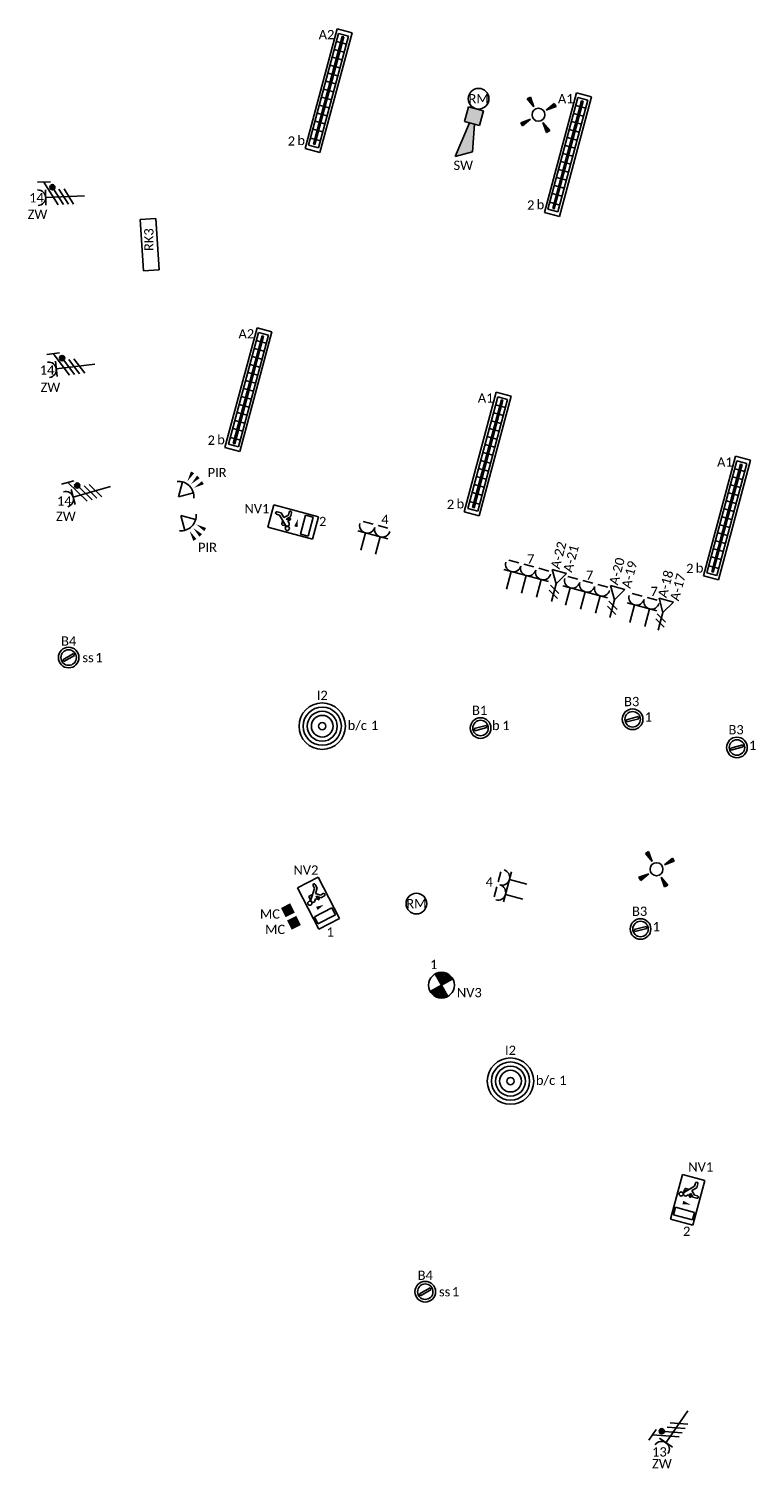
# Model space of a CAD drawing. Header units: millimetres. Extents: x -197899 to 120983, y -4228 to 45370.
# Tile 166 of 200: x 2768 to 9807, y -2903 to 11029. Entities that reach past the tile are written whole.
import ezdxf
from ezdxf.enums import TextEntityAlignment as Align

# ---------------------------------------------------------------- set-up
doc = ezdxf.new("R2010")
doc.units = ezdxf.units.MM
for name, color, linetype in [('EL6222--', 3, 'Continuous'), ('EL6223--', 3, 'Continuous'), ('EL6311--', 3, 'Continuous'), ('EL6350--', 3, 'Continuous'), ('EL6441--', 3, 'Continuous'), ('EL6511--', 3, 'Continuous'), ('EL6521--', 3, 'Continuous')]:
    doc.layers.add(name, color=color, linetype=linetype)
doc.styles.add('STABICAD-018', font='calibri.ttf', dxfattribs={"height": 180})

# ---------------------------------------------------------------- blocks, each defined once
blk = doc.blocks.new('E00125CP')
at = {"color": 0, "linetype": 'Continuous'}
for p, q in [((-2.5, 6.5), (-0.5, 6.5)), ((0.5, 6.5), (2.5, 6.5))]:
    blk.add_line(p, q, dxfattribs=at)
blk = doc.blocks.new('*U321')
at = {"color": 0, "linetype": 'Continuous'}
for p, q in [((-3, 4.5), (3, 4.5)), ((-1.5, 1), (-1.5, 4.5)), ((1.5, 1), (1.5, 4.5))]:
    blk.add_line(p, q, dxfattribs=at)
for centre in [(-1.5, 6), (1.5, 6)]:
    blk.add_arc(centre, 1.5, 180, 0, dxfattribs=at)
at = {"color": 0, "linetype": 'ByBlock'}
blk.add_blockref('E00125CP', (0, 0), dxfattribs=at)
at = {"color": 0, "linetype": 'Continuous', "style": 'STABICAD-018'}
for tag, p in [('PANEL', (0, 11.5)), ('CIRCUIT', (0, 8.5)), ('SUBCIRCUIT', (4.5, 8.5)), ('ARTICLECODE', (0, 0))]:
    blk.add_attdef(tag, text='', height=1.8, dxfattribs=at).set_placement(p, align=Align.MIDDLE)
at = {"color": 0, "linetype": 'Continuous', "style": 'STABICAD-018', "flags": 1}
blk.add_attdef('POWERCODE', text='', height=1.8, dxfattribs=at).set_placement((13, 8.5), align=Align.MIDDLE)
blk = doc.blocks.new('*U319')
at = {"color": 0, "linetype": 'Continuous'}
for p, q in [((-3, 4.5), (3, 4.5)), ((-1.5, 1), (-1.5, 4.5)), ((1.5, 1), (1.5, 4.5))]:
    blk.add_line(p, q, dxfattribs=at)
for centre in [(-1.5, 6), (1.5, 6)]:
    blk.add_arc(centre, 1.5, 180, 0, dxfattribs=at)
at = {"color": 0, "linetype": 'ByBlock'}
blk.add_blockref('E00125CP', (0, 0), dxfattribs=at)
at = {"color": 0, "linetype": 'Continuous', "style": 'STABICAD-018'}
for tag, p in [('PANEL', (0, 11.5)), ('CIRCUIT', (0, 8.5)), ('SUBCIRCUIT', (4.5, 8.5)), ('ARTICLECODE', (0, 0))]:
    blk.add_attdef(tag, text='', height=1.8, dxfattribs=at).set_placement(p, align=Align.MIDDLE)
at = {"color": 0, "linetype": 'Continuous', "style": 'STABICAD-018', "flags": 1}
blk.add_attdef('POWERCODE', text='', height=1.8, dxfattribs=at).set_placement((13, 8.5), align=Align.MIDDLE)
blk = doc.blocks.new('*U320')
at = {"color": 0, "linetype": 'Continuous'}
for p, q in [((-3, 4.5), (3, 4.5)), ((-1.5, 1), (-1.5, 4.5)), ((1.5, 1), (1.5, 4.5))]:
    blk.add_line(p, q, dxfattribs=at)
for centre in [(-1.5, 6), (1.5, 6)]:
    blk.add_arc(centre, 1.5, 180, 0, dxfattribs=at)
at = {"color": 0, "linetype": 'ByBlock'}
blk.add_blockref('E00125CP', (0, 0), dxfattribs=at)
at = {"color": 0, "linetype": 'Continuous', "style": 'STABICAD-018'}
for tag, p in [('PANEL', (0, 11.5)), ('CIRCUIT', (0, 8.5)), ('SUBCIRCUIT', (4.5, 8.5)), ('ARTICLECODE', (0, 0))]:
    blk.add_attdef(tag, text='', height=1.8, dxfattribs=at).set_placement(p, align=Align.MIDDLE)
at = {"color": 0, "linetype": 'Continuous', "style": 'STABICAD-018', "flags": 1}
blk.add_attdef('POWERCODE', text='', height=1.8, dxfattribs=at).set_placement((13, 8.5), align=Align.MIDDLE)
blk = doc.blocks.new('E00153')
at = {"color": 0, "linetype": 'Continuous'}
for p, q in [((-1.44, 7), (1.44, 7)), ((0, 4.5), (-1.44, 7)), ((0, 4.5), (1.44, 7)), ((-1, 4), (1, 2.85)), ((-1, 3), (1, 1.85)), ((0, 4.5), (0, 1))]:
    blk.add_line(p, q, dxfattribs=at)
at = {"color": 0, "linetype": 'Continuous', "style": 'STABICAD-018'}
for tag, p in [('COMMENT1', (-6, 12)), ('COMMENT2', (6, 12)), ('DATACOM1', (-6, 9)), ('DATACOM2', (6, 9)), ('TEXT1', (2.5, 6)), ('ARTICLECODE', (0, 0))]:
    blk.add_attdef(tag, text='', height=1.8, dxfattribs=at).set_placement(p, align=Align.MIDDLE)
blk = doc.blocks.new('E00411')
for p, q in [((-2.4, 2.89), (-2.89, 2.4)), ((-1.24, 1.24), (-2.4, 2.89)), ((2.4, 2.89), (1.24, 1.24)), ((2.89, 2.4), (2.4, 2.89)), ((-2.89, 2.4), (-1.24, 1.24)), ((1.24, 1.24), (2.89, 2.4)), ((-1.24, -1.24), (-2.89, -2.4)), ((-2.89, -2.4), (-2.4, -2.89)), ((-2.4, -2.89), (-1.24, -1.24)), ((1.24, -1.24), (2.4, -2.89)), ((2.89, -2.4), (1.24, -1.24)), ((2.4, -2.89), (2.89, -2.4))]:
    blk.add_line(p, q)
at = {"color": 0, "linetype": 'Continuous'}
blk.add_circle((0, 0), 1.25, dxfattribs=at)
for points in [[(-2.89, 2.4), (-2.4, 2.89), (-1.24, 1.24)], [(2.4, 2.89), (2.89, 2.4), (1.24, 1.24)], [(-2.4, -2.89), (-2.89, -2.4), (-1.24, -1.24)], [(2.89, -2.4), (2.4, -2.89), (1.24, -1.24)]]:
    blk.add_solid(points, dxfattribs=at)
at = {"color": 0, "linetype": 'Continuous', "style": 'STABICAD-018'}
for tag, p in [('SWITCHCODE', (0, 4.64)), ('ARTICLECODE', (0, 0))]:
    blk.add_attdef(tag, text='', height=1.8, dxfattribs=at).set_placement(p, align=Align.MIDDLE)
blk = doc.blocks.new('1115C2J')
at = {"color": 0, "linetype": 'Continuous'}
for p, q in [((-4.5, 5.5), (4.5, 5.5)), ((-4.5, 1), (-4.5, 5.5)), ((-2.68, 4.35), (-3.52, 4.35)), ((-2.88, 3.87), (-3.52, 3.87)), ((-1.27, 2.26), (-2.88, 3.87)), ((-1.94, 3.61), (-2.68, 4.35)), ((-1.94, 2.93), (-2.04, 2.83)), ((-2.04, 2.83), (-2.04, 2.34)), ((-1.24, 4.31), (-1.94, 3.61)), ((-1.37, 3.5), (-0.76, 4.11)), ((-1.23, 3.35), (-1.37, 3.5)), ((-1.24, 4.31), (-1.24, 4.91)), ((-0.87, 3.71), (-1.23, 3.35)), ((-0.65, 3.49), (-1.01, 3.13)), ((-0.71, 2.83), (-1.01, 3.13)), ((-0.76, 4.11), (-0.76, 4.91)), ((2, 5.15), (3.5, 5.15)), ((2, 1.35), (2, 5.15)), ((3.5, 5.15), (3.5, 1.35)), ((4.5, 1), (4.5, 5.5)), ((4.5, 1), (-4.5, 1)), ((-0.99, 2.14), (-1.84, 2.14)), ((-1.71, 2.7), (-1.72, 2.7)), ((-1.72, 2.7), (-1.72, 2.46)), ((-1.47, 2.46), (-1.72, 2.46)), ((2, 1.35), (3.5, 1.35))]:
    blk.add_line(p, q, dxfattribs=at)
blk.add_lwpolyline([(0.75, 4, 0, 0.7, 0), (0.75, 2.5, 0.7, 0.7, 0)], format="xyseb", dxfattribs=at)
blk.add_circle((-0.76, 1.75), 0.4, dxfattribs=at)
for centre, radius, start, end in [((-3.52, 4.11), 0.24, 90, 270), ((-0.99, 2.54), 0.4, 225, 45), ((-1, 4.91), 0.24, 0, 180), ((-0.76, 3.6), 0.16, 315, 135), ((-1.84, 2.34), 0.2, 180, 270)]:
    blk.add_arc(centre, radius, start, end, dxfattribs=at)
at = {"color": 0, "linetype": 'Continuous', "style": 'STABICAD-018'}
for tag, p in [('PANEL', (0, 15.17)), ('CIRCUIT', (0, 12.17)), ('SUBCIRCUIT', (4.5, 12.17)), ('LIGHTFIXTURECODE', (0, 8))]:
    blk.add_attdef(tag, text='', height=1.8, dxfattribs=at).set_placement(p, align=Align.MIDDLE)
blk = doc.blocks.new('*U512')
at = {"linetype": 'Continuous'}
for p, q in [((-57, -21), (47, 39)), ((-47, -39), (57, 21)), ((57, 21), (47, 39)), ((-57, -21), (-47, -39))]:
    blk.add_line(p, q, dxfattribs=at)
for radius in [100, 75]:
    blk.add_circle((0, 0), radius, dxfattribs=at)
at = {"color": 0, "linetype": 'Continuous', "style": 'STABICAD-018'}
for tag, p in [('LIGHTFIXTURECODE', (0, 225)), ('PANEL', (0, -225))]:
    blk.add_attdef(tag, text='', height=180, dxfattribs=at).set_placement(p, align=Align.MIDDLE)
for tag, p in [('CIRCUIT', (150, 0)), ('SWITCHCODE', (250, 0)), ('SUBCIRCUIT', (350, 0))]:
    blk.add_attdef(tag, text='', height=180, dxfattribs=at).set_placement(p, align=Align.MIDDLE_LEFT)
blk = doc.blocks.new('E00028')
at = {"color": 0, "linetype": 'Continuous'}
for p, q in [((1.5, 11), (-1.5, 9.27)), ((-0.5, 4), (-1.5, 9.27)), ((1.5, 11), (0.5, 4)), ((-1.5, 4), (-1.5, 1)), ((1.5, 4), (-1.5, 4)), ((1.5, 1), (1.5, 4)), ((-1.5, 1), (1.5, 1))]:
    blk.add_line(p, q, dxfattribs=at)
for points in [[(-1.5, 9.27), (1.5, 11), (-0.5, 4), (0.5, 4)], [(-1.5, 4), (1.5, 4), (-1.5, 1), (1.5, 1)]]:
    blk.add_solid(points, dxfattribs=at)
at = {"color": 0, "linetype": 'Continuous', "style": 'STABICAD-018'}
for tag, p in [('CODING1', (-1.31, 4.93)), ('CODING2', (-1.04, 2.46)), ('ARTICLECODE', (0, 0)), ('FIREPROTECTION_PANEL', (0.53, -2.59)), ('FIREPROTECTION_ZONE', (-0.04, -4.38)), ('FIREPROTECTION_HARDWARENUMBER', (7.36, -6.83))]:
    blk.add_attdef(tag, text='', height=1.8, dxfattribs=at).set_placement(p, align=Align.MIDDLE)
blk = doc.blocks.new('E00058')
at = {"color": 0, "linetype": 'Continuous'}
for q in [(-1.5, 3.6), (1.5, 3.6)]:
    blk.add_line((0, 1), q, dxfattribs=at)
blk.add_arc((0, 1), 3, 40.5288, 139.4712, dxfattribs=at)
for points in [[(-1.76, 6.21), (-1.08, 6.39), (-0.91, 4.38)], [(-0.35, 6.49), (0.35, 6.49), (0, 4.5)], [(1.08, 6.39), (1.76, 6.21), (0.91, 4.38)]]:
    blk.add_solid(points, dxfattribs=at)
at = {"color": 0, "linetype": 'Continuous', "style": 'STABICAD-018'}
blk.add_attdef('SECURITY_PANEL', text='', height=1.8, dxfattribs=at).set_placement((0, 10), align=Align.CENTER)
for tag, p in [('TEXT1', (0, 9)), ('ARTICLECODE', (0, 0))]:
    blk.add_attdef(tag, text='', height=1.8, dxfattribs=at).set_placement(p, align=Align.MIDDLE)
blk = doc.blocks.new('E00046')
at = {"color": 0, "linetype": 'Continuous'}
blk.add_solid([(-1, 1), (1, 1), (-1, 3), (1, 3)], dxfattribs=at)
at = {"color": 0, "linetype": 'Continuous', "style": 'STABICAD-018'}
blk.add_attdef('SECURITY_PANEL', text='', height=1.8, dxfattribs=at).set_placement((0, 10), align=Align.CENTER)
for tag, p in [('TEXT1', (0, 5.5)), ('ARTICLECODE', (0, 0))]:
    blk.add_attdef(tag, text='', height=1.8, dxfattribs=at).set_placement(p, align=Align.MIDDLE)
blk = doc.blocks.new('E00020')
at = {"color": 0, "linetype": 'Continuous'}
blk.add_circle((0, 0), 2, dxfattribs=at)
at = {"color": 0, "linetype": 'Continuous', "style": 'STABICAD-018'}
for tag, p in [('CODING1', (0.68, 7.74)), ('CODING2', (0.95, 5.28)), ('ARTICLECODE', (0, 0)), ('FIREPROTECTION_PANEL', (0.1, -3.37)), ('FIREPROTECTION_ZONE', (1.58, -6.46)), ('FIREPROTECTION_HARDWARENUMBER', (7.57, -7.83))]:
    blk.add_attdef(tag, text='', height=1.8, dxfattribs=at).set_placement(p, align=Align.MIDDLE)
blk = doc.blocks.new('111304F')
at = {"color": 0, "linetype": 'Continuous'}
for p, q in [((-3, 9.98), (-3, 7.48)), ((-3, 8.73), (1.5, 6.13)), ((-1.5, 8.5), (1.5, 8.5)), ((0, 1), (0, 8.5)), ((1.5, 5.13), (-1.5, 6.87)), ((1.5, 4.13), (-1.5, 5.87)), ((1.5, 3.13), (-1.5, 4.87))]:
    blk.add_line(p, q, dxfattribs=at)
at = {"color": 0, "linetype": 'Continuous', "const_width": 0.5}
blk.add_lwpolyline([(-1.68, 7.12, 1), (-2.18, 7.12, 1)], format="xyb", close=True, dxfattribs=at)
at = {"color": 0, "linetype": 'Continuous'}
blk.add_circle((-1.93, 7.12), 0.5, dxfattribs=at)
blk.add_arc((0, 10), 1.5, 180, 0, dxfattribs=at)
at = {"color": 0, "linetype": 'Continuous', "style": 'STABICAD-018'}
for tag, p in [('PANEL', (0, 15.5)), ('CIRCUIT', (0, 12.5)), ('SUBCIRCUIT', (4.5, 12.5)), ('ARTICLECODE', (0, 0))]:
    blk.add_attdef(tag, text='', height=1.8, dxfattribs=at).set_placement(p, align=Align.MIDDLE)
at = {"color": 0, "linetype": 'Continuous', "style": 'STABICAD-018', "flags": 1}
blk.add_attdef('POWERCODE', text='', height=1.8, dxfattribs=at).set_placement((13, 12.5), align=Align.MIDDLE)
blk = doc.blocks.new('E00113')
at = {"color": 0, "linetype": 'Continuous'}
for p, q in [((-5, 4), (-5, 1)), ((5, 4), (-5, 4)), ((5, 1), (5, 4)), ((-5, 1), (5, 1))]:
    blk.add_line(p, q, dxfattribs=at)
at = {"color": 0, "linetype": 'Continuous', "style": 'STABICAD-018'}
for tag, p in [('TEXT1', (0, 6)), ('TEXT2', (0, 2.5)), ('ARTICLECODE', (0, 0))]:
    blk.add_attdef(tag, text='', height=1.8, dxfattribs=at).set_placement(p, align=Align.MIDDLE)
blk = doc.blocks.new('E00127CP')
at = {"color": 0, "linetype": 'Continuous'}
for p, q in [((-4, 6.5), (-2, 6.5)), ((-1, 6.5), (1, 6.5)), ((2, 6.5), (4, 6.5))]:
    blk.add_line(p, q, dxfattribs=at)
blk = doc.blocks.new('*U416')
at = {"color": 0, "linetype": 'Continuous'}
for p, q in [((-4.5, 4.5), (4.5, 4.5)), ((-3, 1), (-3, 4.5)), ((0, 1), (0, 4.5)), ((3, 1), (3, 4.5))]:
    blk.add_line(p, q, dxfattribs=at)
for centre in [(-3, 6), (0, 6), (3, 6)]:
    blk.add_arc(centre, 1.5, 180, 0, dxfattribs=at)
at = {"color": 0, "linetype": 'ByBlock'}
blk.add_blockref('E00127CP', (0, 0), dxfattribs=at)
at = {"color": 0, "linetype": 'Continuous', "style": 'STABICAD-018'}
for tag, p in [('PANEL', (0, 11.5)), ('CIRCUIT', (0, 8.5)), ('SUBCIRCUIT', (4.5, 8.5)), ('ARTICLECODE', (0, 0))]:
    blk.add_attdef(tag, text='', height=1.8, dxfattribs=at).set_placement(p, align=Align.MIDDLE)
at = {"color": 0, "linetype": 'Continuous', "style": 'STABICAD-018', "flags": 1}
blk.add_attdef('POWERCODE', text='', height=1.8, dxfattribs=at).set_placement((13, 8.5), align=Align.MIDDLE)
blk = doc.blocks.new('*U417')
at = {"color": 0, "linetype": 'Continuous'}
for p, q in [((-4.5, 4.5), (4.5, 4.5)), ((-3, 1), (-3, 4.5)), ((0, 1), (0, 4.5)), ((3, 1), (3, 4.5))]:
    blk.add_line(p, q, dxfattribs=at)
for centre in [(-3, 6), (0, 6), (3, 6)]:
    blk.add_arc(centre, 1.5, 180, 0, dxfattribs=at)
at = {"color": 0, "linetype": 'ByBlock'}
blk.add_blockref('E00127CP', (0, 0), dxfattribs=at)
at = {"color": 0, "linetype": 'Continuous', "style": 'STABICAD-018'}
for tag, p in [('PANEL', (0, 11.5)), ('CIRCUIT', (0, 8.5)), ('SUBCIRCUIT', (4.5, 8.5)), ('ARTICLECODE', (0, 0))]:
    blk.add_attdef(tag, text='', height=1.8, dxfattribs=at).set_placement(p, align=Align.MIDDLE)
at = {"color": 0, "linetype": 'Continuous', "style": 'STABICAD-018', "flags": 1}
blk.add_attdef('POWERCODE', text='', height=1.8, dxfattribs=at).set_placement((13, 8.5), align=Align.MIDDLE)
blk = doc.blocks.new('*U509')
for radius in [225, 185, 145, 105, 35]:
    blk.add_circle((0, 0), radius)
at = {"color": 0, "linetype": 'Continuous', "style": 'STABICAD-018'}
blk.add_attdef('CIRCUIT', text='', height=180, dxfattribs=at).set_placement((0, 224), align=Align.BOTTOM_RIGHT)
for tag, p in [('SWITCHCODE', (50, 224)), ('SUBCIRCUIT', (150, 224))]:
    blk.add_attdef(tag, text='', height=180, dxfattribs=at).set_placement(p, align=Align.BOTTOM_LEFT)
for tag, p in [('LIGHTFIXTURECODE', (0, -400)), ('PANEL', (0, -650))]:
    blk.add_attdef(tag, text='', height=180, dxfattribs=at).set_placement(p, align=Align.MIDDLE)
blk = doc.blocks.new('*U510')
at = {"linetype": 'Continuous'}
for p, q in [((600, 75), (-600, 75)), ((-600, 75), (-600, -75)), ((560, 50), (-560, 50)), ((-560, 50), (-560, -50)), ((540, 7.5), (-540, 7.5)), ((-540, -7.5), (-540, 7.5)), ((-480, 50), (-480, -50)), ((-400, 50), (-400, -50)), ((-320, 50), (-320, -50)), ((-240, 50), (-240, -50)), ((-160, 50), (-160, -50)), ((-80, 50), (-80, -50)), ((0, 50), (0, -50)), ((80, 50), (80, -50)), ((160, 50), (160, -50)), ((240, 50), (240, -50)), ((320, 50), (320, -50)), ((400, 50), (400, -50)), ((490, 50), (490, -50)), ((540, 7.5), (540, -7.5)), ((560, -50), (560, 50)), ((600, -75), (600, 75)), ((-600, -75), (600, -75)), ((-560, -50), (560, -50)), ((540, -7.5), (-540, -7.5))]:
    blk.add_line(p, q, dxfattribs=at)
at = {"color": 0, "linetype": 'Continuous', "style": 'STABICAD-018'}
for tag, p in [('SWITCHCODE', (600, 75)), ('SUBCIRCUIT', (700, 75)), ('CIRCUIT', (500, 75))]:
    blk.add_attdef(tag, text='', height=180, dxfattribs=at).set_placement(p, align=Align.BOTTOM_RIGHT)
blk.add_attdef('LIGHTFIXTURECODE', text='', height=180, dxfattribs=at).set_placement((-600, 75), align=Align.BOTTOM_LEFT)
blk.add_attdef('PANEL', text='', height=180, dxfattribs=at).set_placement((0, -225), align=Align.MIDDLE)
blk = doc.blocks.new('E00018EL')
at = {"color": 0, "linetype": 'Continuous'}
for p, q in [((-1.77, 1.73), (1.77, 5.27)), ((1.77, 1.73), (-1.77, 5.27))]:
    blk.add_line(p, q, dxfattribs=at)
at = {"color": 0, "linetype": 'Continuous', "const_width": 2.5}
for points in [[(-0.88, 4.38, -0.198912), (0, 4.75, -0.198912), (0.88, 4.38, -1)], [(-0.88, 2.62, 0.198912), (0, 2.25, 0.198912), (0.88, 2.62, 1)]]:
    blk.add_lwpolyline(points, format="xyb", dxfattribs=at)
blk = doc.blocks.new('*U500')
at = {"color": 0, "linetype": 'Continuous'}
blk.add_circle((0, 3.5), 2.5, dxfattribs=at)
blk.add_blockref('E00018EL', (0, 0), dxfattribs=at)
at = {"color": 0, "linetype": 'Continuous', "style": 'STABICAD-018'}
for tag, p in [('PANEL', (0, 11.5)), ('CIRCUIT', (0, 8.5)), ('SUBCIRCUIT', (4.5, 8.5)), ('LIGHTFIXTURECODE', (0, 3.5)), ('SWITCHCODE', (4.5, 2.5))]:
    blk.add_attdef(tag, text='', height=1.8, dxfattribs=at).set_placement(p, align=Align.MIDDLE)

msp = doc.modelspace()

# ---------------------------------------------------------------- block references
at = {"layer": 'EL6222--', "linetype": 'Continuous'}
ref = msp.add_blockref('*U321', (6044, 5910), dxfattribs=dict(at, xscale=49.99999999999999, yscale=49.99999999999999, rotation=345.0108440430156))
ref.add_attrib('CIRCUIT', '4', dxfattribs={"layer": '0', "color": 170, "linetype": 'ByBlock', "height": 90, "style": 'STABICAD-018'}).set_placement((6220, 6277), align=Align.MIDDLE)
ref = msp.add_blockref('*U417', (7530, 5515), dxfattribs=dict(at, xscale=49.99999999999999, yscale=49.99999999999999, rotation=345.0000003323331))
ref.add_attrib('CIRCUIT', '7', dxfattribs={"layer": '0', "color": 170, "linetype": 'ByBlock', "height": 90, "style": 'STABICAD-018'}).set_placement((7632, 5894), align=Align.MIDDLE)
ref = msp.add_blockref('*U416', (8101, 5358), dxfattribs=dict(at, xscale=49.99999999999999, yscale=49.99999999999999, rotation=345.0000003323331))
ref.add_attrib('CIRCUIT', '7', dxfattribs={"layer": '0', "color": 170, "linetype": 'ByBlock', "height": 90, "style": 'STABICAD-018'}).set_placement((8203, 5737), align=Align.MIDDLE)
ref = msp.add_blockref('*U320', (8652, 5212), dxfattribs=dict(at, xscale=50, yscale=50, rotation=345.00000033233))
ref.add_attrib('CIRCUIT', '7', dxfattribs={"layer": '0', "color": 170, "linetype": 'ByBlock', "height": 90, "style": 'STABICAD-018'}).set_placement((8828, 5579), align=Align.MIDDLE)
ref = msp.add_blockref('*U319', (7624, 2659), dxfattribs=dict(at, xscale=50, yscale=50, rotation=75.00000033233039))
ref.add_attrib('CIRCUIT', '4', dxfattribs={"layer": '0', "color": 170, "linetype": 'ByBlock', "height": 90, "style": 'STABICAD-018'}).set_placement((7231, 2766), align=Align.MIDDLE)
at = {"layer": 'EL6223--', "linetype": 'Continuous'}
ref = msp.add_blockref('111304F', (3357, 9411), dxfattribs=dict(at, xscale=-50, yscale=49.99999999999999, rotation=92.15532003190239))
ref.add_attrib('ARTICLECODE', 'ZW', dxfattribs={"layer": '0', "color": 7, "linetype": 'ByBlock', "height": 90, "style": 'STABICAD-018'}).set_placement((2853, 9231), align=Align.MIDDLE)
ref.add_attrib('CIRCUIT', '14', dxfattribs={"layer": '0', "color": 170, "linetype": 'ByBlock', "height": 90, "style": 'STABICAD-018'}).set_placement((2843, 9392), align=Align.MIDDLE)
ref = msp.add_blockref('E00113', (3815, 8930), dxfattribs=dict(at, xscale=50, yscale=50, rotation=273.6565409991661))
ref.add_attrib('ARTICLECODE', 'RK3', dxfattribs={"layer": '0', "color": 7, "linetype": 'ByBlock', "height": 90, "rotation": 90, "style": 'STABICAD-018'}).set_placement((3932, 8986), align=Align.MIDDLE)
ref = msp.add_blockref('111304F', (3457, 7786), dxfattribs=dict(at, xscale=-49.99999999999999, yscale=49.99999999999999, rotation=96.90146415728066))
ref.add_attrib('ARTICLECODE', 'ZW', dxfattribs={"layer": '0', "color": 7, "linetype": 'ByBlock', "height": 90, "style": 'STABICAD-018'}).set_placement((2978, 7556), align=Align.MIDDLE)
ref.add_attrib('CIRCUIT', '14', dxfattribs={"layer": '0', "color": 170, "linetype": 'ByBlock', "height": 90, "style": 'STABICAD-018'}).set_placement((2946, 7724), align=Align.MIDDLE)
ref = msp.add_blockref('111304F', (3607, 6611), dxfattribs=dict(at, xscale=-49.99999999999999, yscale=49.99999999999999, rotation=106.1165035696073))
ref.add_attrib('ARTICLECODE', 'ZW', dxfattribs={"layer": '0', "color": 7, "linetype": 'ByBlock', "height": 90, "style": 'STABICAD-018'}).set_placement((3128, 6306), align=Align.MIDDLE)
ref.add_attrib('CIRCUIT', '14', dxfattribs={"layer": '0', "color": 170, "linetype": 'ByBlock', "height": 90, "style": 'STABICAD-018'}).set_placement((3113, 6456), align=Align.MIDDLE)
ref = msp.add_blockref('111304F', (9182, -2314), dxfattribs=dict(at, xscale=-49.99999999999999, yscale=50, rotation=145.6678521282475))
ref.add_attrib('ARTICLECODE', 'ZW', dxfattribs={"layer": '0', "color": 7, "linetype": 'ByBlock', "height": 90, "style": 'STABICAD-018'}).set_placement((8903, -2869), align=Align.MIDDLE)
ref.add_attrib('CIRCUIT', '13', dxfattribs={"layer": '0', "color": 170, "linetype": 'ByBlock', "height": 90, "style": 'STABICAD-018'}).set_placement((8879, -2754), align=Align.MIDDLE)
at = {"layer": 'EL6311--', "color": 170, "linetype": 'Continuous'}
ref = msp.add_blockref('*U510', (5673, 10430), dxfattribs=dict(at, rotation=255))
ref.add_attrib('CIRCUIT', '2', dxfattribs={"layer": '0', "color": 170, "linetype": 'ByBlock', "height": 90, "style": 'STABICAD-018'}).set_placement((5349, 9870), align=Align.BOTTOM_RIGHT)
ref.add_attrib('LIGHTFIXTURECODE', 'A2', dxfattribs={"layer": '0', "color": 7, "linetype": 'ByBlock', "height": 90, "style": 'STABICAD-018'}).set_placement((5577, 10900), align=Align.BOTTOM_LEFT)
ref.add_attrib('SWITCHCODE', 'b', dxfattribs={"layer": '0', "color": 7, "linetype": 'ByBlock', "height": 90, "style": 'STABICAD-018'}).set_placement((5445, 9875), align=Align.BOTTOM_RIGHT)
at = {"layer": 'EL6311--', "linetype": 'Continuous', "xscale": 49.99999999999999, "yscale": 49.99999999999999, "rotation": 255}
for p in [(7707, 10196), (8851, 2889)]:
    msp.add_blockref('E00411', p, dxfattribs=at)
at = {"layer": 'EL6311--', "linetype": 'Continuous'}
ref = msp.add_blockref('*U510', (7992, 9808), dxfattribs=dict(at, rotation=255))
ref.add_attrib('CIRCUIT', '2', dxfattribs={"layer": '0', "color": 170, "linetype": 'ByBlock', "height": 90, "style": 'STABICAD-018'}).set_placement((7667, 9249), align=Align.BOTTOM_RIGHT)
ref.add_attrib('LIGHTFIXTURECODE', 'A1', dxfattribs={"layer": '0', "color": 7, "linetype": 'ByBlock', "height": 90, "style": 'STABICAD-018'}).set_placement((7895, 10279), align=Align.BOTTOM_LEFT)
ref.add_attrib('SWITCHCODE', 'b', dxfattribs={"layer": '0', "color": 7, "linetype": 'ByBlock', "height": 90, "style": 'STABICAD-018'}).set_placement((7763, 9254), align=Align.BOTTOM_RIGHT)
at = {"layer": 'EL6311--', "color": 170, "linetype": 'Continuous'}
ref = msp.add_blockref('*U510', (4897, 7532), dxfattribs=dict(at, rotation=255))
ref.add_attrib('CIRCUIT', '2', dxfattribs={"layer": '0', "color": 170, "linetype": 'ByBlock', "height": 90, "style": 'STABICAD-018'}).set_placement((4572, 6972), align=Align.BOTTOM_RIGHT)
ref.add_attrib('LIGHTFIXTURECODE', 'A2', dxfattribs={"layer": '0', "color": 7, "linetype": 'ByBlock', "height": 90, "style": 'STABICAD-018'}).set_placement((4800, 8002), align=Align.BOTTOM_LEFT)
ref.add_attrib('SWITCHCODE', 'b', dxfattribs={"layer": '0', "color": 7, "linetype": 'ByBlock', "height": 90, "style": 'STABICAD-018'}).set_placement((4668, 6977), align=Align.BOTTOM_RIGHT)
at = {"layer": 'EL6311--', "linetype": 'Continuous'}
ref = msp.add_blockref('*U510', (7215, 6911), dxfattribs=dict(at, rotation=255))
ref.add_attrib('CIRCUIT', '2', dxfattribs={"layer": '0', "color": 170, "linetype": 'ByBlock', "height": 90, "style": 'STABICAD-018'}).set_placement((6890, 6351), align=Align.BOTTOM_RIGHT)
ref.add_attrib('LIGHTFIXTURECODE', 'A1', dxfattribs={"layer": '0', "color": 7, "linetype": 'ByBlock', "height": 90, "style": 'STABICAD-018'}).set_placement((7119, 7381), align=Align.BOTTOM_LEFT)
ref.add_attrib('SWITCHCODE', 'b', dxfattribs={"layer": '0', "color": 7, "linetype": 'ByBlock', "height": 90, "style": 'STABICAD-018'}).set_placement((6987, 6356), align=Align.BOTTOM_RIGHT)
ref = msp.add_blockref('*U510', (9533, 6289), dxfattribs=dict(at, rotation=255))
ref.add_attrib('CIRCUIT', '2', dxfattribs={"layer": '0', "color": 170, "linetype": 'ByBlock', "height": 90, "style": 'STABICAD-018'}).set_placement((9209, 5730), align=Align.BOTTOM_RIGHT)
ref.add_attrib('LIGHTFIXTURECODE', 'A1', dxfattribs={"layer": '0', "color": 7, "linetype": 'ByBlock', "height": 90, "style": 'STABICAD-018'}).set_placement((9437, 6760), align=Align.BOTTOM_LEFT)
ref.add_attrib('SWITCHCODE', 'b', dxfattribs={"layer": '0', "color": 7, "linetype": 'ByBlock', "height": 90, "style": 'STABICAD-018'}).set_placement((9305, 5735), align=Align.BOTTOM_RIGHT)
at = {"layer": 'EL6311--', "color": 50, "linetype": 'Continuous'}
ref = msp.add_blockref('*U512', (3155, 4939), dxfattribs=at)
ref.add_attrib('CIRCUIT', '1', dxfattribs={"layer": '0', "color": 7, "linetype": 'ByBlock', "height": 90, "style": 'STABICAD-018'}).set_placement((3413, 4939), align=Align.MIDDLE_LEFT)
ref.add_attrib('LIGHTFIXTURECODE', 'B4', dxfattribs={"layer": '0', "color": 7, "linetype": 'ByBlock', "height": 90, "style": 'STABICAD-018'}).set_placement((3155, 5099), align=Align.MIDDLE)
ref.add_attrib('SUBCIRCUIT', 'ss', dxfattribs={"layer": '0', "color": 7, "linetype": 'ByBlock', "height": 90, "style": 'STABICAD-018'}).set_placement((3288, 4939), align=Align.MIDDLE_LEFT)
at = {"layer": 'EL6311--', "color": 210, "linetype": 'Continuous'}
ref = msp.add_blockref('*U509', (5612, 4274), dxfattribs=at)
ref.add_attrib('CIRCUIT', '1', dxfattribs={"layer": '0', "color": 170, "linetype": 'ByBlock', "height": 90, "style": 'STABICAD-018'}).set_placement((6155, 4210), align=Align.BOTTOM_RIGHT)
ref.add_attrib('LIGHTFIXTURECODE', 'I2', dxfattribs={"layer": '0', "color": 7, "linetype": 'ByBlock', "height": 90, "style": 'STABICAD-018'}).set_placement((5612, 4573), align=Align.MIDDLE)
ref.add_attrib('SUBCIRCUIT', 'b/c', dxfattribs={"layer": '0', "color": 7, "linetype": 'ByBlock', "height": 90, "style": 'STABICAD-018'}).set_placement((5858, 4210), align=Align.BOTTOM_LEFT)
at = {"layer": 'EL6311--', "linetype": 'Continuous'}
ref = msp.add_blockref('*U512', (7146, 4256), dxfattribs=dict(at, rotation=345.0000000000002))
ref.add_attrib('CIRCUIT', '1', dxfattribs={"layer": '0', "color": 170, "linetype": 'ByBlock', "height": 90, "style": 'STABICAD-018'}).set_placement((7357, 4281), align=Align.MIDDLE_LEFT)
ref.add_attrib('LIGHTFIXTURECODE', 'B1', dxfattribs={"layer": '0', "color": 7, "linetype": 'ByBlock', "height": 90, "style": 'STABICAD-018'}).set_placement((7137, 4428), align=Align.MIDDLE)
ref.add_attrib('SUBCIRCUIT', 'b', dxfattribs={"layer": '0', "color": 7, "linetype": 'ByBlock', "height": 90, "style": 'STABICAD-018'}).set_placement((7257, 4281), align=Align.MIDDLE_LEFT)
at = {"layer": 'EL6311--', "color": 210, "linetype": 'Continuous'}
ref = msp.add_blockref('*U512', (8619, 4341), dxfattribs=dict(at, rotation=345.0000000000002))
ref.add_attrib('CIRCUIT', '1', dxfattribs={"layer": '0', "color": 170, "linetype": 'ByBlock', "height": 90, "style": 'STABICAD-018'}).set_placement((8736, 4363), align=Align.MIDDLE_LEFT)
ref.add_attrib('LIGHTFIXTURECODE', 'B3', dxfattribs={"layer": '0', "color": 7, "linetype": 'ByBlock', "height": 90, "style": 'STABICAD-018'}).set_placement((8610, 4513), align=Align.MIDDLE)
ref = msp.add_blockref('*U512', (9630, 4068), dxfattribs=dict(at, rotation=345.0000000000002))
ref.add_attrib('CIRCUIT', '1', dxfattribs={"layer": '0', "color": 170, "linetype": 'ByBlock', "height": 90, "style": 'STABICAD-018'}).set_placement((9747, 4090), align=Align.MIDDLE_LEFT)
ref.add_attrib('LIGHTFIXTURECODE', 'B3', dxfattribs={"layer": '0', "color": 7, "linetype": 'ByBlock', "height": 90, "style": 'STABICAD-018'}).set_placement((9622, 4240), align=Align.MIDDLE)
ref = msp.add_blockref('*U512', (8696, 2310), dxfattribs=dict(at, rotation=345.0000000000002))
ref.add_attrib('CIRCUIT', '1', dxfattribs={"layer": '0', "color": 170, "linetype": 'ByBlock', "height": 90, "style": 'STABICAD-018'}).set_placement((8813, 2332), align=Align.MIDDLE_LEFT)
ref.add_attrib('LIGHTFIXTURECODE', 'B3', dxfattribs={"layer": '0', "color": 7, "linetype": 'ByBlock', "height": 90, "style": 'STABICAD-018'}).set_placement((8687, 2482), align=Align.MIDDLE)
ref = msp.add_blockref('*U509', (7436, 837), dxfattribs=at)
ref.add_attrib('CIRCUIT', '1', dxfattribs={"layer": '0', "color": 170, "linetype": 'ByBlock', "height": 90, "style": 'STABICAD-018'}).set_placement((7979, 773), align=Align.BOTTOM_RIGHT)
ref.add_attrib('LIGHTFIXTURECODE', 'I2', dxfattribs={"layer": '0', "color": 7, "linetype": 'ByBlock', "height": 90, "style": 'STABICAD-018'}).set_placement((7436, 1136), align=Align.MIDDLE)
ref.add_attrib('SUBCIRCUIT', 'b/c', dxfattribs={"layer": '0', "color": 7, "linetype": 'ByBlock', "height": 90, "style": 'STABICAD-018'}).set_placement((7682, 773), align=Align.BOTTOM_LEFT)
at = {"layer": 'EL6311--', "color": 50, "linetype": 'Continuous'}
ref = msp.add_blockref('*U512', (6610, -1203), dxfattribs=at)
ref.add_attrib('CIRCUIT', '1', dxfattribs={"layer": '0', "color": 7, "linetype": 'ByBlock', "height": 90, "style": 'STABICAD-018'}).set_placement((6868, -1203), align=Align.MIDDLE_LEFT)
ref.add_attrib('LIGHTFIXTURECODE', 'B4', dxfattribs={"layer": '0', "color": 7, "linetype": 'ByBlock', "height": 90, "style": 'STABICAD-018'}).set_placement((6610, -1043), align=Align.MIDDLE)
ref.add_attrib('SUBCIRCUIT', 'ss', dxfattribs={"layer": '0', "color": 7, "linetype": 'ByBlock', "height": 90, "style": 'STABICAD-018'}).set_placement((6743, -1203), align=Align.MIDDLE_LEFT)
at = {"layer": 'EL6350--', "linetype": 'Continuous'}
ref = msp.add_blockref('1115C2J', (5288, 6095), dxfattribs=dict(at, xscale=50, yscale=50, rotation=344.9999215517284))
ref.add_attrib('CIRCUIT', '2', dxfattribs={"layer": '0', "color": 170, "linetype": 'ByBlock', "height": 90, "style": 'STABICAD-018'}).set_placement((5616, 6257), align=Align.MIDDLE)
ref.add_attrib('LIGHTFIXTURECODE', 'NV1', dxfattribs={"layer": '0', "color": 7, "linetype": 'ByBlock', "height": 90, "style": 'STABICAD-018'}).set_placement((4979, 6381), align=Align.MIDDLE)
ref = msp.add_blockref('1115C2J', (5431, 2486), dxfattribs=dict(at, xscale=50, yscale=50, rotation=297.0403468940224))
ref.add_attrib('CIRCUIT', '1', dxfattribs={"layer": '0', "color": 170, "linetype": 'ByBlock', "height": 90, "style": 'STABICAD-018'}).set_placement((5689, 2281), align=Align.MIDDLE)
ref.add_attrib('LIGHTFIXTURECODE', 'NV2', dxfattribs={"layer": '0', "color": 7, "linetype": 'ByBlock', "height": 90, "style": 'STABICAD-018'}).set_placement((5454, 2881), align=Align.MIDDLE)
ref = msp.add_blockref('*U500', (6722, 1597), dxfattribs=dict(at, xscale=49.99999999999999, yscale=49.99999999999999, zscale=49.99999999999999, rotation=345))
ref.add_attrib('CIRCUIT', '1', dxfattribs={"layer": '0', "color": 1, "linetype": 'Continuous', "height": 90, "style": 'STABICAD-018'}).set_placement((6692, 1967), align=Align.MIDDLE)
ref.add_attrib('LIGHTFIXTURECODE', 'NV3', dxfattribs={"layer": '0', "color": 1, "linetype": 'Continuous', "height": 90, "style": 'STABICAD-018'}).set_placement((7037, 1694), align=Align.MIDDLE)
ref = msp.add_blockref('1115C2J', (8995, -271), dxfattribs=dict(at, xscale=49.99999999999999, yscale=49.99999999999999, rotation=255.0000000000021))
ref.add_attrib('CIRCUIT', '2', dxfattribs={"layer": '0', "color": 170, "linetype": 'ByBlock', "height": 90, "style": 'STABICAD-018'}).set_placement((9143, -617), align=Align.MIDDLE)
ref.add_attrib('LIGHTFIXTURECODE', 'NV1', dxfattribs={"layer": '0', "color": 7, "linetype": 'ByBlock', "height": 90, "style": 'STABICAD-018'}).set_placement((9279, 6), align=Align.MIDDLE)
at = {"layer": 'EL6441--', "linetype": 'Continuous'}
ref = msp.add_blockref('E00153', (7819, 5435), dxfattribs=dict(at, xscale=50, yscale=50, rotation=345.000000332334))
ref.add_attrib('DATACOM1', 'A-21', dxfattribs={"layer": '0', "color": 7, "linetype": 'ByBlock', "height": 90, "rotation": 75, "style": 'STABICAD-018'}).set_placement((8021, 5898), align=Align.MIDDLE)
ref.add_attrib('DATACOM2', 'A-22', dxfattribs={"layer": '0', "color": 7, "linetype": 'ByBlock', "height": 90, "rotation": 75, "style": 'STABICAD-018'}).set_placement((7901, 5931), align=Align.MIDDLE)
ref = msp.add_blockref('E00153', (8385, 5280), dxfattribs=dict(at, xscale=50, yscale=50, rotation=345.000000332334))
ref.add_attrib('DATACOM1', 'A-19', dxfattribs={"layer": '0', "color": 7, "linetype": 'ByBlock', "height": 90, "rotation": 75, "style": 'STABICAD-018'}).set_placement((8587, 5743), align=Align.MIDDLE)
ref.add_attrib('DATACOM2', 'A-20', dxfattribs={"layer": '0', "color": 7, "linetype": 'ByBlock', "height": 90, "rotation": 75, "style": 'STABICAD-018'}).set_placement((8467, 5775), align=Align.MIDDLE)
ref = msp.add_blockref('E00153', (8854, 5157), dxfattribs=dict(at, xscale=50, yscale=50, rotation=345.000000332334))
ref.add_attrib('DATACOM1', 'A-17', dxfattribs={"layer": '0', "color": 7, "linetype": 'ByBlock', "height": 90, "rotation": 75, "style": 'STABICAD-018'}).set_placement((9057, 5621), align=Align.MIDDLE)
ref.add_attrib('DATACOM2', 'A-18', dxfattribs={"layer": '0', "color": 7, "linetype": 'ByBlock', "height": 90, "rotation": 75, "style": 'STABICAD-018'}).set_placement((8936, 5653), align=Align.MIDDLE)
at = {"layer": 'EL6511--', "linetype": 'Continuous'}
ref = msp.add_blockref('E00020', (7127, 10351), dxfattribs=dict(at, xscale=50, yscale=50, rotation=345.0000000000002))
ref.add_attrib('ARTICLECODE', 'RM', dxfattribs={"layer": '0', "color": 7, "linetype": 'Continuous', "height": 90, "style": 'STABICAD-018'}).set_placement((7127, 10351), align=Align.MIDDLE)
ref = msp.add_blockref('E00028', (7114, 10303), dxfattribs=dict(at, xscale=50.00000000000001, yscale=50.00000000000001, rotation=164.9999999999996))
ref.add_attrib('ARTICLECODE', 'SW', dxfattribs={"layer": '0', "color": 7, "linetype": 'Continuous', "height": 90, "style": 'STABICAD-018'}).set_placement((6978, 9706), align=Align.MIDDLE)
ref = msp.add_blockref('E00020', (6524, 2556), dxfattribs=dict(at, xscale=50, yscale=50, rotation=345.0000000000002))
ref.add_attrib('ARTICLECODE', 'RM', dxfattribs={"layer": '0', "color": 7, "linetype": 'Continuous', "height": 90, "style": 'STABICAD-018'}).set_placement((6524, 2556), align=Align.MIDDLE)
at = {"layer": 'EL6521--', "linetype": 'Continuous'}
ref = msp.add_blockref('E00058', (4183, 6460), dxfattribs=dict(at, xscale=50, yscale=50, rotation=314.9999999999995))
ref.add_attrib('ARTICLECODE', 'PIR', dxfattribs={"layer": '0', "color": 7, "linetype": 'ByBlock', "height": 90, "style": 'STABICAD-018'}).set_placement((4593, 6731), align=Align.MIDDLE)
ref = msp.add_blockref('E00058', (4205, 6351), dxfattribs=dict(at, xscale=50, yscale=50, rotation=224.9999999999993))
ref.add_attrib('ARTICLECODE', 'PIR', dxfattribs={"layer": '0', "color": 7, "linetype": 'ByBlock', "height": 90, "style": 'STABICAD-018'}).set_placement((4500, 6006), align=Align.MIDDLE)
ref = msp.add_blockref('E00046', (5368, 2537), dxfattribs=dict(at, xscale=50, yscale=50, rotation=117.0473771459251))
ref.add_attrib('ARTICLECODE', 'MC', dxfattribs={"layer": '0', "color": 7, "linetype": 'ByBlock', "height": 90, "style": 'STABICAD-018'}).set_placement((5105, 2456), align=Align.MIDDLE_CENTER)
ref = msp.add_blockref('E00046', (5427, 2416), dxfattribs=dict(at, xscale=50.00000000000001, yscale=50.00000000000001, rotation=117.0473771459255))
ref.add_attrib('ARTICLECODE', 'MC', dxfattribs={"layer": '0', "color": 7, "linetype": 'ByBlock', "height": 90, "style": 'STABICAD-018'}).set_placement((5155, 2306), align=Align.MIDDLE_CENTER)

doc.saveas('drawing.dxf')
